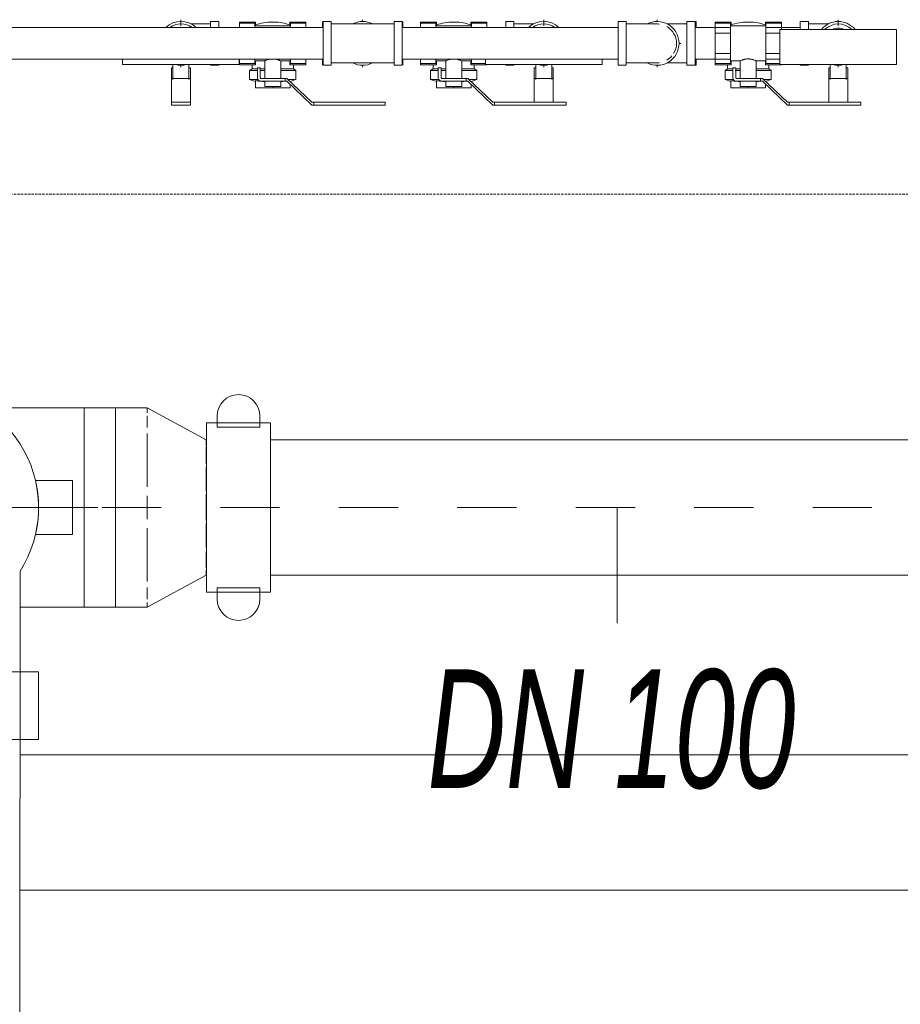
# Model space of a CAD drawing. Header units: centimetres. Extents: x -1589 to 108054, y -205274 to 31709.
# Tile 191 of 256: x 20728 to 20802, y 27782 to 27865. Entities that reach past the tile are written whole.
import ezdxf

# ---------------------------------------------------------------- set-up
doc = ezdxf.new("R2010")
doc.units = ezdxf.units.CM
doc.header["$LTSCALE"] = 0.01
doc.header["$MEASUREMENT"] = 0
doc.linetypes.add('Krawędzie ukryte', pattern=[27, 20, -7])
doc.linetypes.add('Przerywana długa', pattern=[100, 50, -50])
doc.layers.add('1_przekroje.K_IR', color=7, linetype='Continuous')
doc.layers.add('3_opisy.K_IR', color=7, linetype='Continuous')
for name, color, linetype, lineweight in [('P-PIPE', 7, 'Continuous', 9), ('P-PIPE-CNTR', 7, 'Continuous', 18), ('P-PIPE-IDEN', 7, 'Continuous', 30)]:
    doc.layers.add(name, color=color, linetype=linetype, lineweight=lineweight)
doc.styles.add('Arial Narrow_B_I', font='ARIALNBI.TTF', dxfattribs={"width": 0.8, "height": 100})

msp = doc.modelspace()

# ---------------------------------------------------------------- linework, layer by layer
at = {"layer": '1_przekroje.K_IR', "linetype": 'Przerywana długa', "lineweight": 5, "ltscale": 10}
msp.add_line((21370.10512, 27824.0712), (20350.08116, 27824.0712), dxfattribs=at)
at = {"layer": '3_opisy.K_IR', "color": 8, "linetype": 'Krawędzie ukryte', "lineweight": 5}
msp.add_lwpolyline([(21475.76841, 27850.50296), (20065.69984, 27850.50296)], dxfattribs=at)
at = {"layer": 'P-PIPE', "color": 5, "true_color": 0x0000ff}
for p, q in [((20744.2865, 27864.87814), (20742.61011, 27864.87814)), ((20744.9765, 27865.08814), (20744.2865, 27865.08814)), ((20744.2865, 27865.08814), (20744.2865, 27864.57549)), ((20744.9765, 27864.57549), (20744.9765, 27865.08814)), ((20746.7265, 27864.93814), (20746.7265, 27865.04256)), ((20748.0765, 27865.04256), (20746.7265, 27865.04256)), ((20746.7265, 27864.56122), (20746.7265, 27864.93814)), ((20746.7265, 27864.93814), (20748.0265, 27864.93814)), ((20748.0265, 27864.93814), (20748.0265, 27864.56314)), ((20748.0765, 27865.04256), (20748.0765, 27864.71136)), ((20750.9765, 27864.71314), (20750.9765, 27865.04256)), ((20752.3265, 27865.04256), (20750.9765, 27865.04256)), ((20751.0265, 27864.56758), (20751.0265, 27864.93814)), ((20751.0265, 27864.93814), (20752.3265, 27864.93814)), ((20752.3265, 27865.04256), (20752.3265, 27864.93814)), ((20752.3265, 27864.93814), (20752.3265, 27864.5695)), ((20753.7176, 27865.08814), (20753.7176, 27864.57539)), ((20754.4633, 27865.08814), (20753.7733, 27865.08814)), ((20753.7733, 27865.08814), (20753.7733, 27863.23814)), ((20754.4633, 27863.23814), (20754.4633, 27865.08814)), ((20757.1133, 27864.87814), (20754.4633, 27864.87814)), ((20759.7633, 27864.87814), (20757.1133, 27864.87814)), ((20760.4533, 27865.08814), (20759.7633, 27865.08814)), ((20759.7633, 27865.08814), (20759.7633, 27863.23814)), ((20760.4533, 27863.23814), (20760.4533, 27865.08814)), ((20760.50901, 27864.57533), (20760.50901, 27865.08814)), ((20762.0007, 27864.93814), (20762.0007, 27865.04256)), ((20763.3507, 27865.04256), (20762.0007, 27865.04256)), ((20762.0007, 27864.56778), (20762.0007, 27864.93814)), ((20762.0007, 27864.93814), (20763.3007, 27864.93814)), ((20763.3007, 27864.93814), (20763.3007, 27864.56454)), ((20763.3507, 27865.04256), (20763.3507, 27864.71136)), ((20766.2507, 27864.71314), (20766.2507, 27865.04256)), ((20766.2507, 27865.04256), (20767.6007, 27865.04256)), ((20766.3007, 27864.57164), (20766.3007, 27864.93814)), ((20766.3007, 27864.93814), (20767.6007, 27864.93814)), ((20767.6007, 27865.04256), (20767.6007, 27864.93814)), ((20767.6007, 27864.93814), (20767.6007, 27864.57164)), ((20769.88947, 27865.08814), (20769.19947, 27865.08814)), ((20769.19947, 27865.08814), (20769.19947, 27864.57549)), ((20769.88947, 27864.57549), (20769.88947, 27865.08814)), ((20771.56586, 27864.87814), (20769.88947, 27864.87814)), ((20779.36087, 27865.08814), (20778.67087, 27865.08814)), ((20778.67087, 27865.08814), (20778.67087, 27863.23814)), ((20779.36087, 27863.23814), (20779.36087, 27865.08814)), ((20784.48087, 27864.87814), (20782.80448, 27864.87814)), ((20785.17087, 27865.08814), (20784.48087, 27865.08814)), ((20784.48087, 27865.08814), (20784.48087, 27863.23814)), ((20785.17087, 27863.23814), (20785.17087, 27865.08814)), ((20785.27087, 27865.08814), (20785.17431, 27865.08814)), ((20785.27087, 27864.57376), (20785.27087, 27865.08814)), ((20786.85826, 27864.93814), (20786.85826, 27865.04256)), ((20788.20826, 27865.04256), (20786.85826, 27865.04256)), ((20786.85826, 27864.08814), (20786.85826, 27864.93814)), ((20786.85826, 27864.93814), (20788.15826, 27864.93814)), ((20788.15826, 27864.93814), (20788.15826, 27864.08814)), ((20788.20826, 27865.04256), (20788.20826, 27864.71136)), ((20791.10826, 27864.71314), (20791.10826, 27865.04256)), ((20791.10826, 27865.04256), (20792.45826, 27865.04256)), ((20791.15826, 27864.08814), (20791.15826, 27864.93814)), ((20791.15826, 27864.93814), (20792.45826, 27864.93814)), ((20792.45826, 27865.04256), (20792.45826, 27864.93814)), ((20792.45826, 27864.93814), (20792.45826, 27864.41096)), ((20794.74704, 27865.08814), (20794.05704, 27865.08814)), ((20794.05704, 27865.08814), (20794.05704, 27864.41991)), ((20794.74704, 27864.41991), (20794.74704, 27865.08814)), ((20796.42342, 27864.87814), (20794.74704, 27864.87814)), ((20753.7733, 27864.57164), (20723.05315, 27864.57164)), ((20751.0265, 27864.71314), (20748.0265, 27864.71314)), ((20778.67087, 27864.57164), (20760.4533, 27864.57164)), ((20766.3007, 27864.71314), (20763.3007, 27864.71314)), ((20788.15826, 27864.57164), (20785.17087, 27864.57164)), ((20786.85826, 27862.38814), (20786.85826, 27864.08814)), ((20786.85826, 27864.08814), (20788.15826, 27864.08814)), ((20791.15826, 27864.71314), (20788.15826, 27864.71314)), ((20788.15826, 27864.08814), (20788.15826, 27863.2448)), ((20794.05704, 27864.57164), (20791.15826, 27864.57164)), ((20791.15826, 27863.2448), (20791.15826, 27864.08814)), ((20791.15826, 27864.08814), (20792.32944, 27864.08814)), ((20753.7733, 27863.23814), (20753.7733, 27861.38814)), ((20754.4633, 27861.38814), (20754.4633, 27863.23814)), ((20759.7633, 27863.23814), (20759.7633, 27861.38814)), ((20760.4533, 27861.38814), (20760.4533, 27863.23814)), ((20778.67087, 27863.23814), (20778.67087, 27861.38814)), ((20779.36087, 27861.38814), (20779.36087, 27863.23814)), ((20784.48087, 27863.23814), (20784.48087, 27861.38814)), ((20785.17087, 27861.38814), (20785.17087, 27863.23814)), ((20788.15826, 27863.23814), (20788.15826, 27862.38814)), ((20791.15826, 27862.38814), (20791.15826, 27863.23814)), ((20786.85826, 27861.53814), (20786.85826, 27862.38814)), ((20786.85826, 27862.38814), (20788.15826, 27862.38814)), ((20788.15826, 27862.38814), (20788.15826, 27861.53814)), ((20791.15826, 27861.53814), (20791.15826, 27862.38814)), ((20791.15826, 27862.38814), (20792.32944, 27862.38814)), ((20723.05315, 27861.90464), (20753.7733, 27861.90464)), ((20744.2865, 27861.45118), (20744.2865, 27861.38814)), ((20744.9765, 27861.38814), (20744.9765, 27861.45118)), ((20746.7265, 27861.53814), (20746.7265, 27861.91507)), ((20746.7265, 27861.43373), (20746.7265, 27861.53814)), ((20746.7265, 27861.53814), (20748.0265, 27861.53814)), ((20748.0765, 27861.43373), (20746.7265, 27861.43373)), ((20747.78563, 27861.43373), (20747.78563, 27861.08079)), ((20748.0265, 27861.91314), (20748.0265, 27861.53814)), ((20748.0265, 27861.76314), (20748.8515, 27861.76314)), ((20748.0765, 27861.76421), (20748.0765, 27861.43373)), ((20748.8515, 27861.76314), (20748.8515, 27860.28814)), ((20750.2015, 27861.76314), (20751.0265, 27861.76314)), ((20750.2015, 27860.28814), (20750.2015, 27861.76314)), ((20750.9765, 27861.43373), (20750.9765, 27861.76421)), ((20752.3265, 27861.43373), (20750.9765, 27861.43373)), ((20751.0265, 27861.53814), (20751.0265, 27861.90871)), ((20751.0265, 27861.53814), (20752.3265, 27861.53814)), ((20751.26737, 27861.08079), (20751.26737, 27861.43373)), ((20752.3265, 27861.90678), (20752.3265, 27861.53814)), ((20752.3265, 27861.53814), (20752.3265, 27861.43373)), ((20753.7176, 27861.90089), (20753.7176, 27861.38814)), ((20754.4633, 27861.59814), (20757.1133, 27861.59814)), ((20757.1133, 27861.59814), (20759.7633, 27861.59814)), ((20760.4533, 27861.90464), (20778.67087, 27861.90464)), ((20760.50901, 27861.38814), (20760.50901, 27861.90096)), ((20762.0007, 27861.53814), (20762.0007, 27861.9085)), ((20762.0007, 27861.43373), (20762.0007, 27861.53814)), ((20762.0007, 27861.53814), (20763.3007, 27861.53814)), ((20762.0007, 27861.43373), (20763.3507, 27861.43373)), ((20763.05983, 27861.43373), (20763.05983, 27861.08079)), ((20763.3007, 27861.91175), (20763.3007, 27861.53814)), ((20763.3007, 27861.76314), (20764.1257, 27861.76314)), ((20763.3507, 27861.76421), (20763.3507, 27861.43373)), ((20764.1257, 27861.76314), (20764.1257, 27860.28814)), ((20765.4757, 27861.76314), (20766.3007, 27861.76314)), ((20765.4757, 27860.28814), (20765.4757, 27861.76314)), ((20766.2507, 27861.43373), (20766.2507, 27861.76421)), ((20767.6007, 27861.43373), (20766.2507, 27861.43373)), ((20766.3007, 27861.53814), (20766.3007, 27861.90464)), ((20766.3007, 27861.53814), (20767.47187, 27861.53814)), ((20766.54156, 27861.08079), (20766.54156, 27861.43373)), ((20769.19947, 27861.45118), (20769.19947, 27861.38814)), ((20769.88947, 27861.38814), (20769.88947, 27861.45118)), ((20782.80448, 27861.59814), (20784.48087, 27861.59814)), ((20785.17087, 27861.90464), (20788.15826, 27861.90464)), ((20785.27087, 27861.38814), (20785.27087, 27861.90253)), ((20786.85826, 27861.43373), (20786.85826, 27861.53814)), ((20786.85826, 27861.53814), (20788.15826, 27861.53814)), ((20786.85826, 27861.43373), (20788.20826, 27861.43373)), ((20787.91739, 27861.43373), (20787.91739, 27861.08079)), ((20788.15826, 27861.76314), (20788.98326, 27861.76314)), ((20788.20826, 27861.76421), (20788.20826, 27861.43373)), ((20788.98326, 27861.76314), (20788.98326, 27860.28814)), ((20790.33326, 27861.76314), (20791.15826, 27861.76314)), ((20790.33326, 27860.28814), (20790.33326, 27861.76314)), ((20791.10826, 27861.43373), (20791.10826, 27861.76421)), ((20792.45826, 27861.43373), (20791.10826, 27861.43373)), ((20791.15826, 27861.90464), (20792.32944, 27861.90464)), ((20791.15826, 27861.53814), (20792.32944, 27861.53814)), ((20791.39913, 27861.08079), (20791.39913, 27861.43373)), ((20794.05704, 27861.45118), (20794.05704, 27861.38814)), ((20794.74704, 27861.38814), (20794.74704, 27861.45118)), ((20744.2865, 27861.38814), (20744.9765, 27861.38814)), ((20747.78563, 27861.08079), (20747.57867, 27860.9613)), ((20747.57867, 27860.9613), (20747.57867, 27860.183)), ((20747.57867, 27860.9613), (20748.21123, 27860.9613)), ((20748.17185, 27861.08079), (20747.78563, 27861.08079)), ((20748.4765, 27861.18114), (20748.2265, 27861.18114)), ((20748.2265, 27861.18114), (20748.2265, 27860.33814)), ((20748.42869, 27860.9613), (20748.80388, 27860.9613)), ((20748.80702, 27861.08079), (20748.44554, 27861.08079)), ((20748.4765, 27860.33814), (20748.4765, 27861.18114)), ((20751.26737, 27861.08079), (20750.24598, 27861.08079)), ((20750.24912, 27860.9613), (20751.47433, 27860.9613)), ((20751.47433, 27860.9613), (20751.26737, 27861.08079)), ((20751.47433, 27860.183), (20751.47433, 27860.9613)), ((20753.7733, 27861.38814), (20754.4633, 27861.38814)), ((20759.7633, 27861.38814), (20760.4533, 27861.38814)), ((20763.05983, 27861.08079), (20762.85287, 27860.9613)), ((20762.85287, 27860.9613), (20762.85287, 27860.183)), ((20762.85287, 27860.9613), (20763.48542, 27860.9613)), ((20763.44604, 27861.08079), (20763.05983, 27861.08079)), ((20763.7507, 27861.18114), (20763.5007, 27861.18114)), ((20763.5007, 27861.18114), (20763.5007, 27860.33814)), ((20763.70288, 27860.9613), (20764.07807, 27860.9613)), ((20764.08121, 27861.08079), (20763.71974, 27861.08079)), ((20763.7507, 27860.33814), (20763.7507, 27861.18114)), ((20766.54156, 27861.08079), (20765.52018, 27861.08079)), ((20765.52332, 27860.9613), (20766.74852, 27860.9613)), ((20766.74852, 27860.9613), (20766.54156, 27861.08079)), ((20766.74852, 27860.183), (20766.74852, 27860.9613)), ((20769.19947, 27861.38814), (20769.88947, 27861.38814)), ((20778.67087, 27861.38814), (20779.36087, 27861.38814)), ((20784.48087, 27861.38814), (20785.17087, 27861.38814)), ((20785.17431, 27861.38814), (20785.27087, 27861.38814)), ((20787.91739, 27861.08079), (20787.71043, 27860.9613)), ((20787.71043, 27860.9613), (20787.71043, 27860.183)), ((20787.71043, 27860.9613), (20788.34299, 27860.9613)), ((20788.30361, 27861.08079), (20787.91739, 27861.08079)), ((20788.60826, 27861.18114), (20788.35826, 27861.18114)), ((20788.35826, 27861.18114), (20788.35826, 27860.33814)), ((20788.56045, 27860.9613), (20788.93564, 27860.9613)), ((20788.93878, 27861.08079), (20788.5773, 27861.08079)), ((20788.60826, 27860.33814), (20788.60826, 27861.18114)), ((20791.39913, 27861.08079), (20790.37774, 27861.08079)), ((20790.38088, 27860.9613), (20791.60609, 27860.9613)), ((20791.60609, 27860.9613), (20791.39913, 27861.08079)), ((20791.60609, 27860.183), (20791.60609, 27860.9613)), ((20794.05704, 27861.38814), (20794.74704, 27861.38814)), ((20747.57867, 27860.183), (20748.06563, 27860.02477)), ((20747.57867, 27860.183), (20748.2478, 27860.183)), ((20748.06563, 27860.0985), (20748.06563, 27859.48814)), ((20750.5765, 27860.28814), (20748.5265, 27860.28814)), ((20748.5265, 27860.03814), (20750.5765, 27860.03814)), ((20748.8515, 27860.03814), (20748.8515, 27859.58814)), ((20750.2015, 27859.58814), (20750.2015, 27860.03814)), ((20750.7265, 27860.28814), (20750.5765, 27860.28814)), ((20750.5765, 27860.28814), (20750.5765, 27860.03814)), ((20750.5765, 27860.03814), (20750.5765, 27860.28814)), ((20750.5765, 27860.03814), (20750.7265, 27860.03814)), ((20752.8335, 27858.28814), (20750.7265, 27860.28814)), ((20750.7265, 27860.03814), (20752.8335, 27858.03814)), ((20750.85057, 27860.183), (20751.47433, 27860.183)), ((20750.98737, 27859.79052), (20750.98737, 27859.48814)), ((20750.99973, 27860.02879), (20751.47433, 27860.183)), ((20762.85287, 27860.183), (20763.33983, 27860.02477)), ((20762.85287, 27860.183), (20763.522, 27860.183)), ((20763.33983, 27859.48814), (20763.33983, 27860.09791)), ((20765.8507, 27860.28814), (20763.8007, 27860.28814)), ((20763.8007, 27860.03814), (20765.8507, 27860.03814)), ((20764.1257, 27860.03814), (20764.1257, 27859.58814)), ((20765.4757, 27859.58814), (20765.4757, 27860.03814)), ((20766.0007, 27860.28814), (20765.8507, 27860.28814)), ((20765.8507, 27860.28814), (20765.8507, 27860.03814)), ((20765.8507, 27860.03814), (20765.8507, 27860.28814)), ((20765.8507, 27860.03814), (20766.0007, 27860.03814)), ((20768.1077, 27858.28814), (20766.0007, 27860.28814)), ((20766.0007, 27860.03814), (20768.1077, 27858.03814)), ((20766.12477, 27860.183), (20766.74852, 27860.183)), ((20766.26156, 27859.79052), (20766.26156, 27859.48814)), ((20766.27392, 27860.02879), (20766.74852, 27860.183)), ((20787.71043, 27860.183), (20788.19739, 27860.02477)), ((20787.71043, 27860.183), (20788.37956, 27860.183)), ((20788.19739, 27859.48814), (20788.19739, 27860.09791)), ((20790.70826, 27860.28814), (20788.65826, 27860.28814)), ((20788.65826, 27860.03814), (20790.70826, 27860.03814)), ((20788.98326, 27860.03814), (20788.98326, 27859.58814)), ((20790.33326, 27859.58814), (20790.33326, 27860.03814)), ((20790.85826, 27860.28814), (20790.70826, 27860.28814)), ((20790.70826, 27860.28814), (20790.70826, 27860.03814)), ((20790.70826, 27860.03814), (20790.70826, 27860.28814)), ((20790.70826, 27860.03814), (20790.85826, 27860.03814)), ((20792.96526, 27858.28814), (20790.85826, 27860.28814)), ((20790.85826, 27860.03814), (20792.96526, 27858.03814)), ((20790.98233, 27860.183), (20791.60609, 27860.183)), ((20791.11913, 27860.02477), (20791.60609, 27860.183)), ((20791.11913, 27859.79052), (20791.11913, 27859.48814)), ((20749.5265, 27859.48814), (20748.06563, 27859.48814)), ((20748.8515, 27859.58814), (20750.2015, 27859.58814)), ((20749.5265, 27859.58814), (20749.5265, 27859.48814)), ((20750.98737, 27859.48814), (20749.5265, 27859.48814)), ((20764.8007, 27859.48814), (20763.33983, 27859.48814)), ((20764.1257, 27859.58814), (20765.4757, 27859.58814)), ((20764.8007, 27859.58814), (20764.8007, 27859.48814)), ((20766.26156, 27859.48814), (20764.8007, 27859.48814)), ((20789.65826, 27859.48814), (20788.19739, 27859.48814)), ((20788.98326, 27859.58814), (20790.33326, 27859.58814)), ((20789.65826, 27859.58814), (20789.65826, 27859.48814)), ((20791.11913, 27859.48814), (20789.65826, 27859.48814)), ((20752.9835, 27858.28814), (20752.8335, 27858.28814)), ((20752.9835, 27858.03814), (20752.9835, 27858.28814)), ((20759.0265, 27858.28814), (20752.9835, 27858.28814)), ((20752.9835, 27858.28814), (20752.9835, 27858.03814)), ((20759.0265, 27858.03814), (20759.0265, 27858.28814)), ((20768.2577, 27858.28814), (20768.1077, 27858.28814)), ((20768.2577, 27858.03814), (20768.2577, 27858.28814)), ((20774.3007, 27858.28814), (20768.2577, 27858.28814)), ((20768.2577, 27858.28814), (20768.2577, 27858.03814)), ((20774.3007, 27858.03814), (20774.3007, 27858.28814)), ((20793.11526, 27858.28814), (20792.96526, 27858.28814)), ((20793.11526, 27858.03814), (20793.11526, 27858.28814)), ((20799.15826, 27858.28814), (20793.11526, 27858.28814)), ((20793.11526, 27858.28814), (20793.11526, 27858.03814)), ((20799.15826, 27858.03814), (20799.15826, 27858.28814)), ((20752.8335, 27858.03814), (20752.9835, 27858.03814)), ((20752.9835, 27858.03814), (20759.0265, 27858.03814)), ((20768.1077, 27858.03814), (20768.2577, 27858.03814)), ((20768.2577, 27858.03814), (20774.3007, 27858.03814)), ((20792.96526, 27858.03814), (20793.11526, 27858.03814)), ((20793.11526, 27858.03814), (20799.15826, 27858.03814)), ((20736.26315, 27832.48495), (20733.59615, 27832.48495)), ((20733.59615, 27832.48495), (20733.59615, 27824.0712)), ((20733.59615, 27824.0712), (20733.59615, 27832.48495)), ((20738.93015, 27832.48495), (20736.26315, 27832.48495)), ((20736.26315, 27832.48495), (20736.26315, 27815.65745)), ((20736.26315, 27824.0712), (20736.26315, 27832.48495)), ((20743.90855, 27829.7862), (20738.93015, 27832.48495)), ((20738.93015, 27832.07211), (20738.93015, 27832.48495)), ((20738.93015, 27830.81821), (20738.93015, 27831.79808)), ((20744.83565, 27831.7928), (20744.83565, 27830.84602)), ((20748.44245, 27830.84602), (20748.44245, 27831.7928)), ((20749.34415, 27831.2213), (20743.93395, 27831.2213)), ((20743.93395, 27831.2213), (20743.93395, 27816.9211)), ((20744.83565, 27830.84602), (20748.44245, 27830.84602)), ((20749.34415, 27816.9211), (20749.34415, 27831.2213)), ((20738.93015, 27825.81722), (20738.93015, 27830.32609)), ((20743.90855, 27829.7862), (20743.90855, 27829.31773)), ((20743.90855, 27829.15812), (20743.90855, 27827.78402)), ((20836.7565, 27829.7862), (20749.34415, 27829.7862)), ((20743.90855, 27827.45187), (20743.90855, 27825.41463)), ((20729.49616, 27826.3572), (20730.71325, 27826.3572)), ((20732.61825, 27826.3572), (20730.71325, 27826.3572)), ((20732.61825, 27821.7852), (20732.61825, 27826.3572)), ((20738.93015, 27823.09133), (20738.93015, 27825.05107)), ((20743.90855, 27825.16531), (20743.90855, 27822.97709)), ((20733.59615, 27824.0712), (20733.59615, 27815.65745)), ((20733.59615, 27815.65745), (20733.59615, 27824.0712)), ((20736.26315, 27815.65745), (20736.26315, 27824.0712)), ((20743.90855, 27822.72777), (20743.90855, 27820.69053)), ((20730.71325, 27821.7852), (20729.49616, 27821.7852)), ((20730.71325, 27821.7852), (20732.61825, 27821.7852)), ((20738.93015, 27817.81631), (20738.93015, 27822.32519)), ((20743.90855, 27820.35839), (20743.90855, 27818.98429)), ((20728.16815, 27770.31644), (20728.20406, 27818.71078)), ((20738.93015, 27815.65745), (20743.90855, 27818.3562)), ((20743.90855, 27818.82468), (20743.90855, 27818.3562)), ((20749.34415, 27818.3562), (20836.7565, 27818.3562)), ((20738.93015, 27816.34433), (20738.93015, 27817.3242)), ((20743.93395, 27816.9211), (20749.34415, 27816.9211)), ((20748.44245, 27817.29639), (20744.83565, 27817.29639)), ((20744.83565, 27817.29639), (20744.83565, 27816.3496)), ((20748.44245, 27816.3496), (20748.44245, 27817.29639)), ((20738.93015, 27815.65745), (20738.93015, 27816.07029)), ((20733.59615, 27815.65745), (20736.26315, 27815.65745)), ((20736.26315, 27815.65745), (20738.93015, 27815.65745)), ((20729.76075, 27810.2028), (20719.75315, 27810.2028)), ((20729.76075, 27804.4878), (20729.76075, 27810.2028)), ((20719.75315, 27804.4878), (20729.76075, 27804.4878))]:
    msp.add_line(p, q, dxfattribs=at)
at = {"layer": 'P-PIPE'}
for p, q in [((20802.18464, 27864.41096), (20792.32944, 27864.41096)), ((20792.32944, 27864.41096), (20792.32944, 27861.46456)), ((20802.18464, 27861.46456), (20802.18464, 27864.41096)), ((20736.8489, 27861.90464), (20736.8489, 27861.46456)), ((20736.8489, 27861.46456), (20746.7041, 27861.46456)), ((20741.1015, 27861.46456), (20741.1015, 27860.18431)), ((20742.4515, 27860.18431), (20742.4515, 27861.46456)), ((20746.7041, 27861.46456), (20746.7041, 27861.9151)), ((20767.47187, 27861.90464), (20767.47187, 27861.46456)), ((20767.47187, 27861.46456), (20777.32707, 27861.46456)), ((20771.72447, 27861.46456), (20771.72447, 27860.18431)), ((20773.07447, 27860.18431), (20773.07447, 27861.46456)), ((20777.32707, 27861.46456), (20777.32707, 27861.90464)), ((20792.32944, 27861.46456), (20802.18464, 27861.46456)), ((20796.58204, 27861.46456), (20796.58204, 27860.18431)), ((20797.93204, 27860.18431), (20797.93204, 27861.46456)), ((20740.9765, 27860.33814), (20740.9765, 27861.18114)), ((20741.11597, 27861.18114), (20740.9765, 27861.18114)), ((20742.5765, 27861.18114), (20742.43703, 27861.18114)), ((20742.5765, 27861.18114), (20742.5765, 27860.33814)), ((20771.59947, 27860.33814), (20771.59947, 27861.18114)), ((20771.73144, 27861.18114), (20771.59947, 27861.18114)), ((20773.19947, 27861.18114), (20773.06, 27861.18114)), ((20773.19947, 27861.18114), (20773.19947, 27860.33814)), ((20796.45704, 27860.33814), (20796.45704, 27861.18114)), ((20796.59651, 27861.18114), (20796.45704, 27861.18114)), ((20798.05704, 27861.18114), (20797.91757, 27861.18114)), ((20798.05704, 27861.18114), (20798.05704, 27860.33814)), ((20740.9765, 27860.28985), (20740.9765, 27860.33814)), ((20740.9765, 27858.28814), (20740.9765, 27860.28814)), ((20742.5765, 27860.28814), (20740.9765, 27860.28814)), ((20742.5765, 27860.33814), (20742.5765, 27860.28985)), ((20742.5765, 27860.28814), (20742.5765, 27858.28814)), ((20771.59947, 27860.28985), (20771.59947, 27860.33814)), ((20771.59947, 27858.28814), (20771.59947, 27860.28814)), ((20773.19947, 27860.28814), (20771.59947, 27860.28814)), ((20773.19947, 27860.33814), (20773.19947, 27860.28985)), ((20773.19947, 27860.28814), (20773.19947, 27858.28814)), ((20796.45704, 27860.28985), (20796.45704, 27860.33814)), ((20796.45704, 27858.28814), (20796.45704, 27860.28814)), ((20798.05704, 27860.28814), (20796.45704, 27860.28814)), ((20798.05704, 27860.33814), (20798.05704, 27860.28985)), ((20798.05704, 27860.28814), (20798.05704, 27858.28814)), ((20740.9765, 27858.03814), (20740.9765, 27858.28814)), ((20740.9765, 27858.28814), (20742.5765, 27858.28814)), ((20742.5765, 27858.28814), (20742.5765, 27858.03814)), ((20740.9765, 27858.03814), (20742.5765, 27858.03814))]:
    msp.add_line(p, q, dxfattribs=at)
at = {"layer": 'P-PIPE', "color": 1, "true_color": 0xff0000}
for p, q in [((20964.90407, 27803.20641), (20728.16815, 27803.20641)), ((20728.16815, 27791.77641), (21245.17464, 27791.77641))]:
    msp.add_line(p, q, dxfattribs=at)
at = {"layer": 'P-PIPE', "color": 5, "true_color": 0x0000ff, "flags": 128}
for points in [[(20748.0765, 27864.79616), (20748.24335, 27864.85083), (20748.41225, 27864.89878), (20748.58293, 27864.93995), (20748.75512, 27864.97425), (20748.92855, 27865.00164), (20749.10294, 27865.02207), (20749.278, 27865.03552), (20749.45346, 27865.04195), (20749.62903, 27865.04136), (20749.80444, 27865.03375), (20749.97941, 27865.01913), (20750.15365, 27864.99752), (20750.32689, 27864.96897), (20750.49885, 27864.93351), (20750.66925, 27864.8912), (20750.83783, 27864.84211), (20750.9765, 27864.79616)], [(20763.3507, 27864.79616), (20763.51754, 27864.85083), (20763.68644, 27864.89878), (20763.85713, 27864.93995), (20764.02932, 27864.97425), (20764.20275, 27865.00164), (20764.37713, 27865.02207), (20764.55219, 27865.03552), (20764.72765, 27865.04195), (20764.90323, 27865.04136), (20765.07864, 27865.03375), (20765.2536, 27865.01913), (20765.42785, 27864.99752), (20765.60109, 27864.96897), (20765.77304, 27864.93351), (20765.94345, 27864.8912), (20766.11202, 27864.84211), (20766.2507, 27864.79616)], [(20781.97087, 27864.87814), (20781.96878, 27864.87814), (20781.96252, 27864.87814), (20781.9521, 27864.87814), (20781.93753, 27864.87814), (20781.91884, 27864.87814), (20781.89606, 27864.87814), (20781.86922, 27864.87814), (20781.83837, 27864.87814), (20781.80356, 27864.87814), (20781.76484, 27864.87814), (20781.72227, 27864.87814), (20781.67593, 27864.87814), (20781.62588, 27864.87814), (20781.5722, 27864.87814), (20781.51499, 27864.87814), (20781.45434, 27864.87814), (20781.39033, 27864.87814), (20781.32308, 27864.87814), (20781.25269, 27864.87814), (20781.17927, 27864.87814), (20781.10295, 27864.87814), (20781.02383, 27864.87814), (20780.94206, 27864.87814), (20780.85776, 27864.87814), (20780.77106, 27864.87814), (20780.6821, 27864.87814), (20780.59104, 27864.87814), (20780.498, 27864.87814), (20780.40314, 27864.87814), (20780.30662, 27864.87814), (20780.20859, 27864.87814), (20780.10919, 27864.87814), (20780.00861, 27864.87814), (20779.90698, 27864.87814), (20779.80448, 27864.87814), (20779.70127, 27864.87814), (20779.59752, 27864.87814), (20779.49339, 27864.87814), (20779.38905, 27864.87814), (20779.36087, 27864.87814)], [(20788.20826, 27864.79616), (20788.37511, 27864.85083), (20788.54401, 27864.89878), (20788.71469, 27864.93995), (20788.88689, 27864.97425), (20789.06031, 27865.00164), (20789.2347, 27865.02207), (20789.40976, 27865.03552), (20789.58522, 27865.04195), (20789.76079, 27865.04136), (20789.9362, 27865.03375), (20790.11117, 27865.01913), (20790.28541, 27864.99752), (20790.45865, 27864.96897), (20790.63061, 27864.93351), (20790.80101, 27864.8912), (20790.96959, 27864.84211), (20791.10826, 27864.79616)], [(20779.36087, 27861.59814), (20779.46524, 27861.59814), (20779.56945, 27861.59814), (20779.67332, 27861.59814), (20779.77669, 27861.59814), (20779.8794, 27861.59814), (20779.98127, 27861.59814), (20780.08216, 27861.59814), (20780.18189, 27861.59814), (20780.2803, 27861.59814), (20780.37725, 27861.59814), (20780.47257, 27861.59814), (20780.56611, 27861.59814), (20780.65773, 27861.59814), (20780.74726, 27861.59814), (20780.83459, 27861.59814), (20780.91955, 27861.59814), (20781.00202, 27861.59814), (20781.08186, 27861.59814), (20781.15895, 27861.59814), (20781.23317, 27861.59814), (20781.30439, 27861.59814), (20781.3725, 27861.59814), (20781.43739, 27861.59814), (20781.49896, 27861.59814), (20781.55711, 27861.59814), (20781.61174, 27861.59814), (20781.66278, 27861.59814), (20781.71013, 27861.59814), (20781.75372, 27861.59814), (20781.79349, 27861.59814), (20781.82936, 27861.59814), (20781.86129, 27861.59814), (20781.88921, 27861.59814), (20781.91309, 27861.59814), (20781.93289, 27861.59814), (20781.94857, 27861.59814), (20781.96012, 27861.59814), (20781.9675, 27861.59814), (20781.97072, 27861.59814), (20781.97087, 27861.59814)], [(20725.08732, 27832.48495), (20725.20978, 27832.48495), (20725.65691, 27832.48495), (20726.11674, 27832.48495), (20726.58854, 27832.48495), (20727.07155, 27832.48495), (20727.56499, 27832.48495), (20728.06809, 27832.48495), (20728.58003, 27832.48495), (20729.09999, 27832.48495), (20729.62715, 27832.48495), (20730.16065, 27832.48495), (20730.69965, 27832.48495), (20731.24329, 27832.48495), (20731.79069, 27832.48495), (20732.34098, 27832.48495), (20732.89327, 27832.48495), (20733.44669, 27832.48495), (20733.59615, 27832.48495)], [(20733.59615, 27815.65745), (20733.04257, 27815.65745), (20732.48989, 27815.65745), (20731.93897, 27815.65745), (20731.3907, 27815.65745), (20730.84597, 27815.65745), (20730.30563, 27815.65745), (20729.77055, 27815.65745), (20729.2416, 27815.65745), (20728.71961, 27815.65745), (20728.20543, 27815.65745)]]:
    msp.add_lwpolyline(points, dxfattribs=at)
at = {"layer": 'P-PIPE', "color": 5, "true_color": 0x0000ff}
for centre, radius, start, end in [((20741.7765, 27863.23814), 1.85, 46.293495, 133.706505), ((20741.7765, 27863.23814), 1.64, 55.0054015, 124.9945985), ((20757.1133, 27863.23814), 1.85, 63.0722216, 116.9277784), ((20772.39947, 27863.23814), 1.85, 46.293495, 133.706505), ((20772.39947, 27863.23814), 1.64, 55.0054015, 124.9945985), ((20781.97087, 27863.23814), 1.85, 0, 117.8786573), ((20781.97087, 27863.23814), 1.64, 83.5439102, 94.2617546), ((20797.25704, 27863.23814), 1.85, 39.7020457, 140.2979543), ((20797.25704, 27863.23814), 1.64, 45.757744, 134.242256), ((20781.97087, 27863.23814), 1.64, 0, 60), ((20797.25704, 27863.23814), 1.29, 66.4771742, 113.5228258), ((20781.97087, 27863.23814), 1.85, 242.7475991, 0), ((20781.97087, 27863.23814), 1.64, 328.3813557, 0), ((20741.7765, 27863.23814), 1.85, 255, 285), ((20757.1133, 27863.23814), 1.85, 243.0722216, 296.9277784), ((20772.39947, 27863.23814), 1.85, 255, 285), ((20781.97087, 27863.23814), 1.64, 265.3011267, 276.4560904), ((20781.97087, 27863.23814), 1.64, 300, 320), ((20797.25704, 27863.23814), 1.85, 255, 285), ((20748.5265, 27860.33814), 0.3, 180, 270), ((20748.5265, 27860.33814), 0.05, 180, 270), ((20763.8007, 27860.33814), 0.3, 180, 270), ((20763.8007, 27860.33814), 0.05, 180, 270), ((20788.65826, 27860.33814), 0.3, 180, 270), ((20788.65826, 27860.33814), 0.05, 180, 270), ((20719.75315, 27824.0712), 10.0076, 327.6129893, 90), ((20746.63905, 27831.7928), 1.8034, 90.0000319, 180), ((20746.63905, 27831.7928), 1.8034, 0, 90), ((20719.75315, 27824.0712), 10.0076, 0, 13.2044448), ((20719.75315, 27824.0712), 10.0076, 346.7955552, 0), ((20746.63905, 27816.3496), 1.8034, 180, 270), ((20746.63905, 27816.3496), 1.8034, 270.0000319, 0)]:
    msp.add_arc(centre, radius, start, end, dxfattribs=at)
for points, knots in [([(20748.8515, 27861.76314), (20748.85277, 27861.76314), (20748.87969, 27861.77663), (20748.98014, 27861.81879), (20749.09, 27861.85677), (20749.16975, 27861.87979), (20749.23833, 27861.89552), (20749.27512, 27861.90273), (20749.29373, 27861.90601)], [0, 0, 0, 0, 0.111111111, 0.222222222, 0.277777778, 0.333333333, 0.361111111, 0.388888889, 0.388888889, 0.388888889, 0.388888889]), ([(20749.74575, 27861.90833), (20749.77837, 27861.90288), (20749.83333, 27861.89179), (20749.90285, 27861.87425), (20749.98126, 27861.85083), (20750.06439, 27861.82139), (20750.16862, 27861.77901), (20750.19993, 27861.76314), (20750.2015, 27861.76314)], [0.604537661, 0.604537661, 0.604537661, 0.604537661, 0.652777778, 0.6875, 0.722222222, 0.791666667, 0.861111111, 1, 1, 1, 1]), ([(20764.1257, 27861.76314), (20764.12697, 27861.76314), (20764.15388, 27861.77663), (20764.25433, 27861.81879), (20764.36419, 27861.85677), (20764.44395, 27861.87979), (20764.51253, 27861.89552), (20764.54932, 27861.90273), (20764.56792, 27861.90601)], [0, 0, 0, 0, 0.111111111, 0.222222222, 0.277777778, 0.333333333, 0.361111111, 0.388888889, 0.388888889, 0.388888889, 0.388888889]), ([(20765.01995, 27861.90833), (20765.05257, 27861.90288), (20765.10752, 27861.89179), (20765.17705, 27861.87425), (20765.25545, 27861.85083), (20765.33859, 27861.82139), (20765.44282, 27861.77901), (20765.47412, 27861.76314), (20765.4757, 27861.76314)], [0.604537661, 0.604537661, 0.604537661, 0.604537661, 0.652777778, 0.6875, 0.722222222, 0.791666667, 0.861111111, 1, 1, 1, 1]), ([(20788.98326, 27861.76314), (20788.98453, 27861.76314), (20789.01145, 27861.77663), (20789.1119, 27861.81879), (20789.22176, 27861.85677), (20789.30151, 27861.87979), (20789.37009, 27861.89552), (20789.44367, 27861.90993), (20789.52455, 27861.92115), (20789.61247, 27861.92628), (20789.68864, 27861.9267), (20789.76299, 27861.92317), (20789.85802, 27861.91297), (20789.95256, 27861.89496), (20790.03462, 27861.87425), (20790.11302, 27861.85083), (20790.19615, 27861.82139), (20790.30039, 27861.77901), (20790.33169, 27861.76314), (20790.33326, 27861.76314)], [0, 0, 0, 0, 0.11111111, 0.22222222, 0.27777778, 0.33333333, 0.36111111, 0.38888889, 0.44444444, 0.47916667, 0.51388889, 0.54861111, 0.58333333, 0.65277778, 0.6875, 0.72222222, 0.79166667, 0.86111111, 1, 1, 1, 1]), ([(20748.65798, 27860.02753), (20748.7005, 27860.02603), (20748.76465, 27860.02491), (20748.82904, 27860.0255), (20748.85067, 27860.02589)], [-0.587742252, -0.587742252, -0.587742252, -0.587742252, -0.5, -0.455680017, -0.455680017, -0.455680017, -0.455680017])]:
    msp.add_open_spline(points, degree=3, knots=knots, dxfattribs=at)
for points in [[(20748.06563, 27860.0985), (20748.1798, 27860.07493), (20748.29477, 27860.05706), (20748.41052, 27860.04487)], [(20750.24675, 27860.0253), (20750.28946, 27860.02529), (20750.33228, 27860.02604), (20750.3752, 27860.02753)], [(20763.33983, 27860.09791), (20763.45705, 27860.07495), (20763.57351, 27860.05735), (20763.68923, 27860.04513)], [(20763.94261, 27860.02691), (20763.9887, 27860.02517), (20764.03467, 27860.02429), (20764.08052, 27860.02428)], [(20765.52087, 27860.02428), (20765.56672, 27860.02429), (20765.61269, 27860.02517), (20765.65878, 27860.02691)], [(20788.19739, 27860.09791), (20788.31461, 27860.07495), (20788.43108, 27860.05735), (20788.5468, 27860.04513)], [(20788.80018, 27860.02691), (20788.84626, 27860.02517), (20788.89223, 27860.02429), (20788.93808, 27860.02428)], [(20790.37844, 27860.02428), (20790.42429, 27860.02429), (20790.47025, 27860.02517), (20790.51634, 27860.02691)]]:
    msp.add_open_spline(points, degree=3, dxfattribs=at)
at = {"layer": 'P-PIPE-CNTR', "color": 5, "true_color": 0x0000ff}
for p, q in [((20741.7765, 27864.71401), (20741.7765, 27865.23814)), ((20741.7765, 27865.08814), (20741.7765, 27865.23814)), ((20741.7765, 27865.08814), (20741.7765, 27865.23814)), ((20757.1133, 27865.08814), (20757.1133, 27865.23814)), ((20757.1133, 27865.08814), (20757.1133, 27865.23814)), ((20772.39947, 27865.08814), (20772.39947, 27865.23814)), ((20772.39947, 27864.71401), (20772.39947, 27865.23814)), ((20772.39947, 27865.08814), (20772.39947, 27865.23814)), ((20781.97087, 27865.08814), (20781.97087, 27865.23814)), ((20781.97087, 27865.08814), (20781.97087, 27865.23814)), ((20797.25704, 27865.08814), (20797.25704, 27865.23814)), ((20797.25704, 27864.71401), (20797.25704, 27865.23814)), ((20797.25704, 27865.08814), (20797.25704, 27865.23814)), ((20783.82087, 27863.23814), (20783.97087, 27863.23814)), ((20741.7765, 27861.23814), (20741.7765, 27861.46456)), ((20772.39947, 27861.23814), (20772.39947, 27861.46456)), ((20797.25704, 27861.23814), (20797.25704, 27861.46456)), ((20741.7765, 27861.23814), (20741.7765, 27861.38814)), ((20741.7765, 27861.23814), (20741.7765, 27861.38814)), ((20757.1133, 27861.23814), (20757.1133, 27861.38814)), ((20757.1133, 27861.23814), (20757.1133, 27861.38814)), ((20772.39947, 27861.23814), (20772.39947, 27861.38814)), ((20772.39947, 27861.23814), (20772.39947, 27861.38814)), ((20781.97087, 27861.23814), (20781.97087, 27861.38814)), ((20781.97087, 27861.23814), (20781.97087, 27861.38814)), ((20797.25704, 27861.23814), (20797.25704, 27861.38814)), ((20797.25704, 27861.23814), (20797.25704, 27861.38814)), ((20729.76075, 27824.0712), (20734.75315, 27824.0712)), ((20732.61825, 27824.0712), (20734.75315, 27824.0712))]:
    msp.add_line(p, q, dxfattribs=at)
at = {"layer": 'P-PIPE-IDEN', "lineweight": 5}
msp.add_line((20778.58741, 27824.0712), (20778.58741, 27814.29878), dxfattribs=at)

# ---------------------------------------------------------------- texts
at = {"layer": 'P-PIPE-IDEN', "lineweight": 5, "insert": (20762.58741, 27810.40815), "char_height": 10, "width": 38.481, "attachment_point": 1, "style": 'Arial Narrow_B_I'}
msp.add_mtext('DN 100', dxfattribs=at)

doc.saveas('drawing.dxf')
